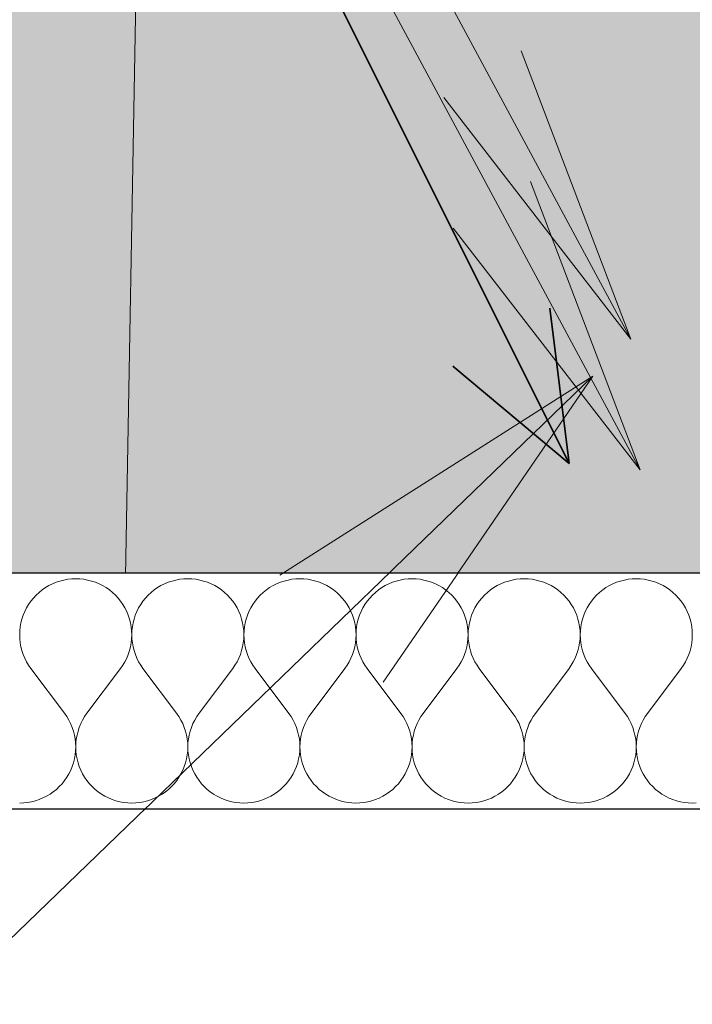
# Model space of a CAD drawing. Header units: millimetres. Extents: x -25972 to 4516, y -2839 to 20217.
# Tile 65 of 114: x -15733 to -15276, y 59 to 728. Entities that reach past the tile are written whole.
import ezdxf

# ---------------------------------------------------------------- set-up
doc = ezdxf.new("R2010")
doc.units = ezdxf.units.MM
doc.header["$MEASUREMENT"] = 0
doc.linetypes.add('Wipeout_Contour', pattern=[1000, 0, -1000])
for name, color, linetype in [('7._POHLED ZÁPADNÍ_1_2D prvky - obecné', 7, 'Continuous'), ('7._POHLED ZÁPADNÍ_1_3D prvky fasada nove', 7, 'Continuous'), ('7._POHLED ZÁPADNÍ_1_Konstrukce - nosné', 7, 'Continuous'), ('7._POHLED ZÁPADNÍ_1_Nové_Konstrukce - nosné', 7, 'Continuous'), ('7._POHLED ZÁPADNÍ_1_Nové_Výplně – Řezové', 7, 'Continuous'), ('7._POHLED ZÁPADNÍ_1_TZB - elektroinstalace', 7, 'Continuous'), ('7._POHLED ZÁPADNÍ_1_TZB - kanalizace', 7, 'Continuous'), ('7._POHLED ZÁPADNÍ_1_TZB - ZTI', 7, 'Continuous'), ('7._POHLED ZÁPADNÍ_1_Výplně – Řezové', 7, 'Continuous')]:
    doc.layers.add(name, color=color, linetype=linetype)

# ---------------------------------------------------------------- blocks, each defined once
blk = doc.blocks.new('*X5', base_point=(-26739.77, -6860.77))
at = {"layer": '7._POHLED ZÁPADNÍ_1_Nové_Výplně – Řezové', "color": 21, "linetype": 'Continuous', "lineweight": 20, "true_color": 0xffaaaa}
for p, q in [((-15697.95, 347.96), (-15700.65, 347.67)), ((-15695.23, 348.06), (-15697.95, 347.96)), ((-15692.51, 347.96), (-15695.23, 348.06)), ((-15689.81, 347.67), (-15692.51, 347.96)), ((-15621.76, 347.96), (-15624.46, 347.67)), ((-15619.04, 348.05), (-15621.76, 347.96)), ((-15616.32, 347.96), (-15619.04, 348.05)), ((-15613.62, 347.67), (-15616.32, 347.96)), ((-15545.57, 347.95), (-15548.27, 347.66)), ((-15542.85, 348.05), (-15545.57, 347.95)), ((-15540.13, 347.95), (-15542.85, 348.05)), ((-15537.42, 347.66), (-15540.13, 347.95)), ((-15469.38, 347.95), (-15472.08, 347.66)), ((-15466.66, 348.05), (-15469.38, 347.95)), ((-15463.94, 347.95), (-15466.66, 348.05)), ((-15461.23, 347.66), (-15463.94, 347.95)), ((-15393.19, 347.95), (-15395.89, 347.66)), ((-15390.47, 348.05), (-15393.19, 347.95)), ((-15387.75, 347.95), (-15390.47, 348.05)), ((-15385.04, 347.66), (-15387.75, 347.95)), ((-15317, 347.95), (-15319.7, 347.66)), ((-15314.28, 348.05), (-15317, 347.95)), ((-15311.56, 347.95), (-15314.28, 348.05)), ((-15308.85, 347.66), (-15311.56, 347.95)), ((-15715.83, 342), (-15718.07, 340.45)), ((-15713.49, 343.39), (-15715.83, 342)), ((-15711.06, 344.61), (-15713.49, 343.39)), ((-15708.55, 345.65), (-15711.06, 344.61)), ((-15705.97, 346.51), (-15708.55, 345.65)), ((-15703.33, 347.18), (-15705.97, 346.51)), ((-15700.65, 347.67), (-15703.33, 347.18)), ((-15687.13, 347.18), (-15689.81, 347.67)), ((-15684.49, 346.51), (-15687.13, 347.18)), ((-15681.91, 345.65), (-15684.49, 346.51)), ((-15679.4, 344.61), (-15681.91, 345.65)), ((-15676.97, 343.39), (-15679.4, 344.61)), ((-15674.63, 342), (-15676.97, 343.39)), ((-15672.39, 340.45), (-15674.63, 342)), ((-15639.64, 342), (-15641.88, 340.45)), ((-15637.3, 343.39), (-15639.64, 342)), ((-15634.87, 344.61), (-15637.3, 343.39)), ((-15632.36, 345.65), (-15634.87, 344.61)), ((-15629.78, 346.51), (-15632.36, 345.65)), ((-15627.14, 347.18), (-15629.78, 346.51)), ((-15624.46, 347.67), (-15627.14, 347.18)), ((-15610.94, 347.18), (-15613.62, 347.67)), ((-15608.3, 346.51), (-15610.94, 347.18)), ((-15605.72, 345.65), (-15608.3, 346.51)), ((-15603.21, 344.61), (-15605.72, 345.65)), ((-15600.78, 343.39), (-15603.21, 344.61)), ((-15598.44, 342), (-15600.78, 343.39)), ((-15596.2, 340.45), (-15598.44, 342)), ((-15563.45, 342), (-15565.69, 340.45)), ((-15561.11, 343.39), (-15563.45, 342)), ((-15558.68, 344.61), (-15561.11, 343.39)), ((-15556.17, 345.65), (-15558.68, 344.61)), ((-15553.59, 346.51), (-15556.17, 345.65)), ((-15550.95, 347.18), (-15553.59, 346.51)), ((-15548.27, 347.66), (-15550.95, 347.18)), ((-15534.75, 347.18), (-15537.42, 347.66)), ((-15532.11, 346.51), (-15534.75, 347.18)), ((-15529.53, 345.65), (-15532.11, 346.51)), ((-15527.02, 344.61), (-15529.53, 345.65)), ((-15524.58, 343.39), (-15527.02, 344.61)), ((-15522.25, 342), (-15524.58, 343.39)), ((-15520.01, 340.45), (-15522.25, 342)), ((-15487.26, 342), (-15489.5, 340.45)), ((-15484.92, 343.39), (-15487.26, 342)), ((-15482.49, 344.61), (-15484.92, 343.39)), ((-15479.98, 345.65), (-15482.49, 344.61)), ((-15477.39, 346.51), (-15479.98, 345.65)), ((-15474.76, 347.18), (-15477.39, 346.51)), ((-15472.08, 347.66), (-15474.76, 347.18)), ((-15458.56, 347.18), (-15461.23, 347.66)), ((-15455.92, 346.51), (-15458.56, 347.18)), ((-15453.34, 345.65), (-15455.92, 346.51)), ((-15450.83, 344.6), (-15453.34, 345.65)), ((-15448.39, 343.39), (-15450.83, 344.6)), ((-15446.05, 342), (-15448.39, 343.39)), ((-15443.82, 340.45), (-15446.05, 342)), ((-15411.07, 342), (-15413.31, 340.44)), ((-15408.73, 343.38), (-15411.07, 342)), ((-15406.3, 344.6), (-15408.73, 343.38)), ((-15403.79, 345.64), (-15406.3, 344.6)), ((-15401.2, 346.5), (-15403.79, 345.64)), ((-15398.57, 347.18), (-15401.2, 346.5)), ((-15395.89, 347.66), (-15398.57, 347.18)), ((-15382.37, 347.18), (-15385.04, 347.66)), ((-15379.73, 346.5), (-15382.37, 347.18)), ((-15377.15, 345.64), (-15379.73, 346.5)), ((-15374.64, 344.6), (-15377.15, 345.64)), ((-15372.2, 343.38), (-15374.64, 344.6)), ((-15369.86, 342), (-15372.2, 343.38)), ((-15367.63, 340.44), (-15369.86, 342)), ((-15334.88, 341.99), (-15337.11, 340.44)), ((-15332.54, 343.38), (-15334.88, 341.99)), ((-15330.11, 344.6), (-15332.54, 343.38)), ((-15327.6, 345.64), (-15330.11, 344.6)), ((-15325.01, 346.5), (-15327.6, 345.64)), ((-15322.38, 347.18), (-15325.01, 346.5)), ((-15319.7, 347.66), (-15322.38, 347.18)), ((-15306.18, 347.17), (-15308.85, 347.66)), ((-15303.54, 346.5), (-15306.18, 347.17)), ((-15300.96, 345.64), (-15303.54, 346.5)), ((-15298.45, 344.6), (-15300.96, 345.64)), ((-15296.01, 343.38), (-15298.45, 344.6)), ((-15293.67, 341.99), (-15296.01, 343.38)), ((-15291.44, 340.44), (-15293.67, 341.99)), ((-15724.03, 334.9), (-15725.74, 332.78)), ((-15722.18, 336.89), (-15724.03, 334.9)), ((-15720.18, 338.74), (-15722.18, 336.89)), ((-15718.07, 340.45), (-15720.18, 338.74)), ((-15670.27, 338.74), (-15672.39, 340.45)), ((-15668.28, 336.89), (-15670.27, 338.74)), ((-15666.43, 334.9), (-15668.28, 336.89)), ((-15664.72, 332.78), (-15666.43, 334.9)), ((-15647.84, 334.9), (-15649.54, 332.78)), ((-15645.99, 336.89), (-15647.84, 334.9)), ((-15643.99, 338.74), (-15645.99, 336.89)), ((-15641.88, 340.45), (-15643.99, 338.74)), ((-15594.08, 338.74), (-15596.2, 340.45)), ((-15592.09, 336.89), (-15594.08, 338.74)), ((-15590.24, 334.89), (-15592.09, 336.89)), ((-15588.53, 332.78), (-15590.24, 334.89)), ((-15571.65, 334.89), (-15573.35, 332.78)), ((-15569.79, 336.89), (-15571.65, 334.89)), ((-15567.8, 338.74), (-15569.79, 336.89)), ((-15565.69, 340.45), (-15567.8, 338.74)), ((-15517.89, 338.74), (-15520.01, 340.45)), ((-15515.9, 336.88), (-15517.89, 338.74)), ((-15514.05, 334.89), (-15515.9, 336.88)), ((-15512.34, 332.77), (-15514.05, 334.89)), ((-15495.46, 334.89), (-15497.16, 332.77)), ((-15493.6, 336.88), (-15495.46, 334.89)), ((-15491.61, 338.74), (-15493.6, 336.88)), ((-15489.5, 340.45), (-15491.61, 338.74)), ((-15441.7, 338.74), (-15443.82, 340.45)), ((-15439.71, 336.88), (-15441.7, 338.74)), ((-15437.86, 334.89), (-15439.71, 336.88)), ((-15436.15, 332.77), (-15437.86, 334.89)), ((-15419.27, 334.89), (-15420.97, 332.77)), ((-15417.41, 336.88), (-15419.27, 334.89)), ((-15415.42, 338.74), (-15417.41, 336.88)), ((-15413.31, 340.44), (-15415.42, 338.74)), ((-15365.51, 338.74), (-15367.63, 340.44)), ((-15363.52, 336.88), (-15365.51, 338.74)), ((-15361.67, 334.89), (-15363.52, 336.88)), ((-15359.96, 332.77), (-15361.67, 334.89)), ((-15343.08, 334.89), (-15344.78, 332.77)), ((-15341.22, 336.88), (-15343.08, 334.89)), ((-15339.23, 338.73), (-15341.22, 336.88)), ((-15337.11, 340.44), (-15339.23, 338.73)), ((-15289.32, 338.73), (-15291.44, 340.44)), ((-15287.33, 336.88), (-15289.32, 338.73)), ((-15285.48, 334.89), (-15287.33, 336.88)), ((-15283.77, 332.77), (-15285.48, 334.89)), ((-15728.67, 328.2), (-15729.89, 325.77)), ((-15727.29, 330.54), (-15728.67, 328.2)), ((-15725.74, 332.78), (-15727.29, 330.54)), ((-15663.17, 330.54), (-15664.72, 332.78)), ((-15661.79, 328.2), (-15663.17, 330.54)), ((-15660.57, 325.77), (-15661.79, 328.2)), ((-15652.48, 328.2), (-15653.7, 325.77)), ((-15651.1, 330.54), (-15652.48, 328.2)), ((-15649.54, 332.78), (-15651.1, 330.54)), ((-15586.98, 330.54), (-15588.53, 332.78)), ((-15585.6, 328.2), (-15586.98, 330.54)), ((-15584.38, 325.77), (-15585.6, 328.2)), ((-15576.29, 328.2), (-15577.51, 325.77)), ((-15574.9, 330.54), (-15576.29, 328.2)), ((-15573.35, 332.78), (-15574.9, 330.54)), ((-15510.79, 330.54), (-15512.34, 332.77)), ((-15509.41, 328.2), (-15510.79, 330.54)), ((-15508.19, 325.77), (-15509.41, 328.2)), ((-15500.1, 328.2), (-15501.32, 325.76)), ((-15498.71, 330.54), (-15500.1, 328.2)), ((-15497.16, 332.77), (-15498.71, 330.54)), ((-15434.6, 330.54), (-15436.15, 332.77)), ((-15433.22, 328.2), (-15434.6, 330.54)), ((-15432, 325.76), (-15433.22, 328.2)), ((-15423.91, 328.2), (-15425.13, 325.76)), ((-15422.52, 330.54), (-15423.91, 328.2)), ((-15420.97, 332.77), (-15422.52, 330.54)), ((-15358.41, 330.53), (-15359.96, 332.77)), ((-15357.02, 328.19), (-15358.41, 330.53)), ((-15355.81, 325.76), (-15357.02, 328.19)), ((-15347.72, 328.19), (-15348.94, 325.76)), ((-15346.33, 330.53), (-15347.72, 328.19)), ((-15344.78, 332.77), (-15346.33, 330.53)), ((-15282.22, 330.53), (-15283.77, 332.77)), ((-15280.83, 328.19), (-15282.22, 330.53)), ((-15279.62, 325.76), (-15280.83, 328.19)), ((-15730.93, 323.26), (-15731.79, 320.67)), ((-15729.89, 325.77), (-15730.93, 323.26)), ((-15659.53, 323.25), (-15660.57, 325.77)), ((-15658.67, 320.67), (-15659.53, 323.25)), ((-15654.74, 323.25), (-15655.6, 320.67)), ((-15653.7, 325.77), (-15654.74, 323.25)), ((-15583.34, 323.25), (-15584.38, 325.77)), ((-15582.48, 320.67), (-15583.34, 323.25)), ((-15578.55, 323.25), (-15579.41, 320.67)), ((-15577.51, 325.77), (-15578.55, 323.25)), ((-15507.15, 323.25), (-15508.19, 325.77)), ((-15506.29, 320.67), (-15507.15, 323.25)), ((-15502.36, 323.25), (-15503.22, 320.67)), ((-15501.32, 325.76), (-15502.36, 323.25)), ((-15430.96, 323.25), (-15432, 325.76)), ((-15430.1, 320.67), (-15430.96, 323.25)), ((-15426.17, 323.25), (-15427.03, 320.67)), ((-15425.13, 325.76), (-15426.17, 323.25)), ((-15354.77, 323.25), (-15355.81, 325.76)), ((-15353.91, 320.67), (-15354.77, 323.25)), ((-15349.98, 323.25), (-15350.84, 320.67)), ((-15348.94, 325.76), (-15349.98, 323.25)), ((-15278.58, 323.25), (-15279.62, 325.76)), ((-15277.72, 320.66), (-15278.58, 323.25)), ((-15732.94, 315.36), (-15733.23, 312.66)), ((-15732.46, 318.04), (-15732.94, 315.36)), ((-15731.79, 320.67), (-15732.46, 318.04)), ((-15658, 318.04), (-15658.67, 320.67)), ((-15657.52, 315.36), (-15658, 318.04)), ((-15657.23, 312.65), (-15657.52, 315.36)), ((-15656.75, 315.36), (-15657.04, 312.65)), ((-15656.27, 318.04), (-15656.75, 315.36)), ((-15655.6, 320.67), (-15656.27, 318.04)), ((-15581.81, 318.03), (-15582.48, 320.67)), ((-15581.33, 315.36), (-15581.81, 318.03)), ((-15581.04, 312.65), (-15581.33, 315.36)), ((-15580.56, 315.36), (-15580.85, 312.65)), ((-15580.08, 318.03), (-15580.56, 315.36)), ((-15579.41, 320.67), (-15580.08, 318.03)), ((-15505.62, 318.03), (-15506.29, 320.67)), ((-15505.14, 315.36), (-15505.62, 318.03)), ((-15504.85, 312.65), (-15505.14, 315.36)), ((-15504.37, 315.36), (-15504.66, 312.65)), ((-15503.89, 318.03), (-15504.37, 315.36)), ((-15503.22, 320.67), (-15503.89, 318.03)), ((-15429.43, 318.03), (-15430.1, 320.67)), ((-15428.95, 315.35), (-15429.43, 318.03)), ((-15428.66, 312.65), (-15428.95, 315.35)), ((-15428.18, 315.35), (-15428.47, 312.65)), ((-15427.7, 318.03), (-15428.18, 315.35)), ((-15427.03, 320.67), (-15427.7, 318.03)), ((-15353.24, 318.03), (-15353.91, 320.67)), ((-15352.76, 315.35), (-15353.24, 318.03)), ((-15352.47, 312.65), (-15352.76, 315.35)), ((-15351.99, 315.35), (-15352.28, 312.65)), ((-15351.51, 318.03), (-15351.99, 315.35)), ((-15350.84, 320.67), (-15351.51, 318.03)), ((-15277.05, 318.03), (-15277.72, 320.66)), ((-15276.57, 315.35), (-15277.05, 318.03)), ((-15276.28, 312.64), (-15276.57, 315.35)), ((-15733.23, 312.66), (-15733.33, 309.94)), ((-15733.33, 309.94), (-15733.23, 307.22)), ((-15657.14, 309.94), (-15657.23, 312.65)), ((-15657.23, 307.22), (-15657.14, 309.94)), ((-15657.04, 312.65), (-15657.14, 309.94)), ((-15657.14, 309.94), (-15657.04, 307.22)), ((-15580.94, 309.93), (-15581.04, 312.65)), ((-15581.04, 307.21), (-15580.94, 309.93)), ((-15580.85, 312.65), (-15580.94, 309.93)), ((-15580.94, 309.93), (-15580.85, 307.21)), ((-15504.75, 309.93), (-15504.85, 312.65)), ((-15504.85, 307.21), (-15504.75, 309.93)), ((-15504.66, 312.65), (-15504.75, 309.93)), ((-15504.75, 309.93), (-15504.66, 307.21)), ((-15428.56, 309.93), (-15428.66, 312.65)), ((-15428.66, 307.21), (-15428.56, 309.93)), ((-15428.47, 312.65), (-15428.56, 309.93)), ((-15428.56, 309.93), (-15428.46, 307.21)), ((-15352.37, 309.93), (-15352.47, 312.65)), ((-15352.47, 307.21), (-15352.37, 309.93)), ((-15352.28, 312.65), (-15352.37, 309.93)), ((-15352.37, 309.93), (-15352.27, 307.21)), ((-15276.18, 309.93), (-15276.28, 312.64)), ((-15276.28, 307.21), (-15276.18, 309.93)), ((-15733.23, 307.22), (-15732.93, 304.51)), ((-15732.93, 304.51), (-15732.45, 301.84)), ((-15732.45, 301.84), (-15731.77, 299.2)), ((-15658.69, 299.2), (-15658.01, 301.83)), ((-15658.01, 301.83), (-15657.53, 304.51)), ((-15657.53, 304.51), (-15657.23, 307.22)), ((-15657.04, 307.22), (-15656.74, 304.51)), ((-15656.74, 304.51), (-15656.26, 301.83)), ((-15656.26, 301.83), (-15655.58, 299.2)), ((-15582.5, 299.2), (-15581.82, 301.83)), ((-15581.82, 301.83), (-15581.34, 304.51)), ((-15581.34, 304.51), (-15581.04, 307.21)), ((-15580.85, 307.21), (-15580.55, 304.51)), ((-15580.55, 304.51), (-15580.07, 301.83)), ((-15580.07, 301.83), (-15579.39, 299.2)), ((-15506.31, 299.2), (-15505.63, 301.83)), ((-15505.63, 301.83), (-15505.15, 304.51)), ((-15505.15, 304.51), (-15504.85, 307.21)), ((-15504.66, 307.21), (-15504.36, 304.51)), ((-15504.36, 304.51), (-15503.88, 301.83)), ((-15503.88, 301.83), (-15503.2, 299.2)), ((-15430.12, 299.19), (-15429.44, 301.83)), ((-15429.44, 301.83), (-15428.96, 304.51)), ((-15428.96, 304.51), (-15428.66, 307.21)), ((-15428.46, 307.21), (-15428.17, 304.51)), ((-15428.17, 304.51), (-15427.69, 301.83)), ((-15427.69, 301.83), (-15427.01, 299.19)), ((-15353.92, 299.19), (-15353.25, 301.83)), ((-15353.25, 301.83), (-15352.76, 304.5)), ((-15352.76, 304.5), (-15352.47, 307.21)), ((-15352.27, 307.21), (-15351.98, 304.5)), ((-15351.98, 304.5), (-15351.5, 301.83)), ((-15351.5, 301.83), (-15350.82, 299.19)), ((-15277.73, 299.19), (-15277.06, 301.83)), ((-15277.06, 301.83), (-15276.57, 304.5)), ((-15276.57, 304.5), (-15276.28, 307.21)), ((-15731.77, 299.2), (-15730.91, 296.62)), ((-15730.91, 296.62), (-15729.87, 294.11)), ((-15660.59, 294.11), (-15659.55, 296.62)), ((-15659.55, 296.62), (-15658.69, 299.2)), ((-15655.58, 299.2), (-15654.72, 296.62)), ((-15654.72, 296.62), (-15653.68, 294.11)), ((-15584.4, 294.1), (-15583.36, 296.62)), ((-15583.36, 296.62), (-15582.5, 299.2)), ((-15579.39, 299.2), (-15578.53, 296.62)), ((-15578.53, 296.62), (-15577.49, 294.1)), ((-15508.21, 294.1), (-15507.17, 296.61)), ((-15507.17, 296.61), (-15506.31, 299.2)), ((-15503.2, 299.2), (-15502.34, 296.61)), ((-15502.34, 296.61), (-15501.3, 294.1)), ((-15432.02, 294.1), (-15430.98, 296.61)), ((-15430.98, 296.61), (-15430.12, 299.19)), ((-15427.01, 299.19), (-15426.15, 296.61)), ((-15426.15, 296.61), (-15425.11, 294.1)), ((-15355.83, 294.1), (-15354.79, 296.61)), ((-15354.79, 296.61), (-15353.92, 299.19)), ((-15350.82, 299.19), (-15349.96, 296.61)), ((-15349.96, 296.61), (-15348.92, 294.1)), ((-15279.64, 294.1), (-15278.6, 296.61)), ((-15278.6, 296.61), (-15277.73, 299.19)), ((-15729.87, 294.11), (-15728.65, 291.68)), ((-15728.65, 291.68), (-15727.26, 289.34)), ((-15727.26, 289.34), (-15725.71, 287.1)), ((-15664.75, 287.1), (-15663.2, 289.34)), ((-15663.2, 289.34), (-15661.81, 291.67)), ((-15661.81, 291.67), (-15660.59, 294.11)), ((-15653.68, 294.11), (-15652.46, 291.67)), ((-15652.46, 291.67), (-15651.07, 289.34)), ((-15651.07, 289.34), (-15649.52, 287.1)), ((-15588.56, 287.1), (-15587.01, 289.33)), ((-15587.01, 289.33), (-15585.62, 291.67)), ((-15585.62, 291.67), (-15584.4, 294.1)), ((-15577.49, 294.1), (-15576.27, 291.67)), ((-15576.27, 291.67), (-15574.88, 289.33)), ((-15574.88, 289.33), (-15573.33, 287.1)), ((-15512.37, 287.1), (-15510.82, 289.33)), ((-15510.82, 289.33), (-15509.43, 291.67)), ((-15509.43, 291.67), (-15508.21, 294.1)), ((-15501.3, 294.1), (-15500.08, 291.67)), ((-15500.08, 291.67), (-15498.69, 289.33)), ((-15498.69, 289.33), (-15497.14, 287.1)), ((-15436.18, 287.1), (-15434.63, 289.33)), ((-15434.63, 289.33), (-15433.24, 291.67)), ((-15433.24, 291.67), (-15432.02, 294.1)), ((-15425.11, 294.1), (-15423.89, 291.67)), ((-15423.89, 291.67), (-15422.5, 289.33)), ((-15422.5, 289.33), (-15420.95, 287.1)), ((-15359.99, 287.09), (-15358.44, 289.33)), ((-15358.44, 289.33), (-15357.05, 291.67)), ((-15357.05, 291.67), (-15355.83, 294.1)), ((-15348.92, 294.1), (-15347.7, 291.67)), ((-15347.7, 291.67), (-15346.31, 289.33)), ((-15346.31, 289.33), (-15344.75, 287.09)), ((-15283.8, 287.09), (-15282.25, 289.33)), ((-15282.25, 289.33), (-15280.86, 291.66)), ((-15280.86, 291.66), (-15279.64, 294.1)), ((-15702.85, 256.63), (-15725.71, 287.1)), ((-15687.61, 256.63), (-15664.75, 287.1)), ((-15626.66, 256.63), (-15649.52, 287.1)), ((-15611.42, 256.63), (-15588.56, 287.1)), ((-15550.47, 256.62), (-15573.33, 287.1)), ((-15535.23, 256.62), (-15512.37, 287.1)), ((-15474.28, 256.62), (-15497.14, 287.1)), ((-15459.04, 256.62), (-15436.18, 287.1)), ((-15398.09, 256.62), (-15420.95, 287.1)), ((-15382.85, 256.62), (-15359.99, 287.09)), ((-15321.9, 256.62), (-15344.75, 287.09)), ((-15306.66, 256.62), (-15283.8, 287.09)), ((-15701.3, 254.39), (-15702.85, 256.63)), ((-15699.91, 252.06), (-15701.3, 254.39)), ((-15689.17, 254.39), (-15690.56, 252.06)), ((-15687.61, 256.63), (-15689.17, 254.39)), ((-15625.11, 254.39), (-15626.66, 256.63)), ((-15623.72, 252.05), (-15625.11, 254.39)), ((-15612.98, 254.39), (-15614.37, 252.05)), ((-15611.42, 256.63), (-15612.98, 254.39)), ((-15548.92, 254.39), (-15550.47, 256.62)), ((-15547.53, 252.05), (-15548.92, 254.39)), ((-15536.79, 254.39), (-15538.18, 252.05)), ((-15535.23, 256.62), (-15536.79, 254.39)), ((-15472.73, 254.39), (-15474.28, 256.62)), ((-15471.34, 252.05), (-15472.73, 254.39)), ((-15460.59, 254.39), (-15461.99, 252.05)), ((-15459.04, 256.62), (-15460.59, 254.39)), ((-15396.54, 254.39), (-15398.09, 256.62)), ((-15395.15, 252.05), (-15396.54, 254.39)), ((-15384.4, 254.39), (-15385.79, 252.05)), ((-15382.85, 256.62), (-15384.4, 254.39)), ((-15320.34, 254.38), (-15321.9, 256.62)), ((-15318.95, 252.05), (-15320.34, 254.38)), ((-15308.21, 254.38), (-15309.6, 252.05)), ((-15306.66, 256.62), (-15308.21, 254.38)), ((-15698.69, 249.62), (-15699.91, 252.06)), ((-15697.64, 247.11), (-15698.69, 249.62)), ((-15691.78, 249.62), (-15692.82, 247.11)), ((-15690.56, 252.06), (-15691.78, 249.62)), ((-15622.5, 249.62), (-15623.72, 252.05)), ((-15621.45, 247.11), (-15622.5, 249.62)), ((-15615.59, 249.62), (-15616.63, 247.11)), ((-15614.37, 252.05), (-15615.59, 249.62)), ((-15546.31, 249.62), (-15547.53, 252.05)), ((-15545.26, 247.11), (-15546.31, 249.62)), ((-15539.4, 249.62), (-15540.44, 247.11)), ((-15538.18, 252.05), (-15539.4, 249.62)), ((-15470.12, 249.62), (-15471.34, 252.05)), ((-15469.07, 247.11), (-15470.12, 249.62)), ((-15463.2, 249.62), (-15464.25, 247.11)), ((-15461.99, 252.05), (-15463.2, 249.62)), ((-15393.93, 249.62), (-15395.15, 252.05)), ((-15392.88, 247.1), (-15393.93, 249.62)), ((-15387.01, 249.62), (-15388.06, 247.1)), ((-15385.79, 252.05), (-15387.01, 249.62)), ((-15317.73, 249.61), (-15318.95, 252.05)), ((-15316.69, 247.1), (-15317.73, 249.61)), ((-15310.82, 249.61), (-15311.87, 247.1)), ((-15309.6, 252.05), (-15310.82, 249.61)), ((-15696.78, 244.53), (-15697.64, 247.11)), ((-15696.11, 241.89), (-15696.78, 244.53)), ((-15695.62, 239.22), (-15696.11, 241.89)), ((-15694.36, 241.89), (-15694.84, 239.22)), ((-15693.68, 244.53), (-15694.36, 241.89)), ((-15692.82, 247.11), (-15693.68, 244.53)), ((-15620.59, 244.53), (-15621.45, 247.11)), ((-15619.92, 241.89), (-15620.59, 244.53)), ((-15619.43, 239.22), (-15619.92, 241.89)), ((-15618.17, 241.89), (-15618.65, 239.22)), ((-15617.49, 244.53), (-15618.17, 241.89)), ((-15616.63, 247.11), (-15617.49, 244.53)), ((-15544.4, 244.53), (-15545.26, 247.11)), ((-15543.73, 241.89), (-15544.4, 244.53)), ((-15543.24, 239.21), (-15543.73, 241.89)), ((-15541.97, 241.89), (-15542.46, 239.21)), ((-15541.3, 244.53), (-15541.97, 241.89)), ((-15540.44, 247.11), (-15541.3, 244.53)), ((-15468.21, 244.52), (-15469.07, 247.11)), ((-15467.54, 241.89), (-15468.21, 244.52)), ((-15467.05, 239.21), (-15467.54, 241.89)), ((-15465.78, 241.89), (-15466.27, 239.21)), ((-15465.11, 244.52), (-15465.78, 241.89)), ((-15464.25, 247.11), (-15465.11, 244.52)), ((-15392.02, 244.52), (-15392.88, 247.1)), ((-15391.35, 241.89), (-15392.02, 244.52)), ((-15390.86, 239.21), (-15391.35, 241.89)), ((-15389.59, 241.89), (-15390.08, 239.21)), ((-15388.92, 244.52), (-15389.59, 241.89)), ((-15388.06, 247.1), (-15388.92, 244.52)), ((-15315.83, 244.52), (-15316.69, 247.1)), ((-15315.16, 241.89), (-15315.83, 244.52)), ((-15314.67, 239.21), (-15315.16, 241.89)), ((-15313.4, 241.89), (-15313.89, 239.21)), ((-15312.73, 244.52), (-15313.4, 241.89)), ((-15311.87, 247.1), (-15312.73, 244.52)), ((-15695.33, 236.51), (-15695.62, 239.22)), ((-15695.23, 233.79), (-15695.33, 236.51)), ((-15695.13, 236.51), (-15695.23, 233.79)), ((-15694.84, 239.22), (-15695.13, 236.51)), ((-15619.14, 236.51), (-15619.43, 239.22)), ((-15619.04, 233.79), (-15619.14, 236.51)), ((-15618.94, 236.51), (-15619.04, 233.79)), ((-15618.65, 239.22), (-15618.94, 236.51)), ((-15542.95, 236.51), (-15543.24, 239.21)), ((-15542.85, 233.79), (-15542.95, 236.51)), ((-15542.75, 236.51), (-15542.85, 233.79)), ((-15542.46, 239.21), (-15542.75, 236.51)), ((-15466.76, 236.51), (-15467.05, 239.21)), ((-15466.66, 233.79), (-15466.76, 236.51)), ((-15466.56, 236.51), (-15466.66, 233.79)), ((-15466.27, 239.21), (-15466.56, 236.51)), ((-15390.57, 236.51), (-15390.86, 239.21)), ((-15390.47, 233.79), (-15390.57, 236.51)), ((-15390.37, 236.51), (-15390.47, 233.79)), ((-15390.08, 239.21), (-15390.37, 236.51)), ((-15314.38, 236.5), (-15314.67, 239.21)), ((-15314.28, 233.78), (-15314.38, 236.5)), ((-15314.18, 236.5), (-15314.28, 233.78)), ((-15313.89, 239.21), (-15314.18, 236.5)), ((-15696.1, 225.69), (-15695.62, 228.37)), ((-15695.62, 228.37), (-15695.33, 231.08)), ((-15695.33, 231.08), (-15695.23, 233.79)), ((-15695.23, 233.79), (-15695.14, 231.08)), ((-15695.14, 231.08), (-15694.85, 228.37)), ((-15694.85, 228.37), (-15694.37, 225.69)), ((-15619.91, 225.69), (-15619.43, 228.37)), ((-15619.43, 228.37), (-15619.14, 231.07)), ((-15619.14, 231.07), (-15619.04, 233.79)), ((-15619.04, 233.79), (-15618.95, 231.07)), ((-15618.95, 231.07), (-15618.66, 228.37)), ((-15618.66, 228.37), (-15618.18, 225.69)), ((-15543.72, 225.69), (-15543.24, 228.37)), ((-15543.24, 228.37), (-15542.95, 231.07)), ((-15542.95, 231.07), (-15542.85, 233.79)), ((-15542.85, 233.79), (-15542.76, 231.07)), ((-15542.76, 231.07), (-15542.47, 228.37)), ((-15542.47, 228.37), (-15541.99, 225.69)), ((-15467.53, 225.69), (-15467.05, 228.36)), ((-15467.05, 228.36), (-15466.76, 231.07)), ((-15466.76, 231.07), (-15466.66, 233.79)), ((-15466.66, 233.79), (-15466.57, 231.07)), ((-15466.57, 231.07), (-15466.28, 228.36)), ((-15466.28, 228.36), (-15465.79, 225.69)), ((-15391.34, 225.69), (-15390.86, 228.36)), ((-15390.86, 228.36), (-15390.57, 231.07)), ((-15390.57, 231.07), (-15390.47, 233.79)), ((-15390.47, 233.79), (-15390.37, 231.07)), ((-15390.37, 231.07), (-15390.09, 228.36)), ((-15390.09, 228.36), (-15389.6, 225.69)), ((-15315.15, 225.68), (-15314.66, 228.36)), ((-15314.66, 228.36), (-15314.38, 231.07)), ((-15314.38, 231.07), (-15314.28, 233.78)), ((-15314.28, 233.78), (-15314.18, 231.07)), ((-15314.18, 231.07), (-15313.9, 228.36)), ((-15313.9, 228.36), (-15313.41, 225.68)), ((-15697.63, 220.47), (-15696.77, 223.06)), ((-15696.77, 223.06), (-15696.1, 225.69)), ((-15694.37, 225.69), (-15693.69, 223.06)), ((-15693.69, 223.06), (-15692.84, 220.47)), ((-15621.44, 220.47), (-15620.58, 223.05)), ((-15620.58, 223.05), (-15619.91, 225.69)), ((-15618.18, 225.69), (-15617.5, 223.05)), ((-15617.5, 223.05), (-15616.65, 220.47)), ((-15545.25, 220.47), (-15544.39, 223.05)), ((-15544.39, 223.05), (-15543.72, 225.69)), ((-15541.99, 225.69), (-15541.31, 223.05)), ((-15541.31, 223.05), (-15540.46, 220.47)), ((-15469.06, 220.47), (-15468.2, 223.05)), ((-15468.2, 223.05), (-15467.53, 225.69)), ((-15465.79, 225.69), (-15465.12, 223.05)), ((-15465.12, 223.05), (-15464.27, 220.47)), ((-15392.87, 220.47), (-15392.01, 223.05)), ((-15392.01, 223.05), (-15391.34, 225.69)), ((-15389.6, 225.69), (-15388.93, 223.05)), ((-15388.93, 223.05), (-15388.08, 220.47)), ((-15316.68, 220.47), (-15315.82, 223.05)), ((-15315.82, 223.05), (-15315.15, 225.68)), ((-15313.41, 225.68), (-15312.74, 223.05)), ((-15312.74, 223.05), (-15311.88, 220.47)), ((-15701.27, 213.19), (-15699.88, 215.53)), ((-15699.88, 215.53), (-15698.67, 217.96)), ((-15698.67, 217.96), (-15697.63, 220.47)), ((-15692.84, 220.47), (-15691.8, 217.96)), ((-15691.8, 217.96), (-15690.58, 215.53)), ((-15690.58, 215.53), (-15689.19, 213.19)), ((-15625.08, 213.19), (-15623.69, 215.53)), ((-15623.69, 215.53), (-15622.48, 217.96)), ((-15622.48, 217.96), (-15621.44, 220.47)), ((-15616.65, 220.47), (-15615.61, 217.96)), ((-15615.61, 217.96), (-15614.39, 215.53)), ((-15614.39, 215.53), (-15613, 213.19)), ((-15548.89, 213.18), (-15547.5, 215.52)), ((-15547.5, 215.52), (-15546.29, 217.96)), ((-15546.29, 217.96), (-15545.25, 220.47)), ((-15540.46, 220.47), (-15539.42, 217.96)), ((-15539.42, 217.96), (-15538.2, 215.52)), ((-15538.2, 215.52), (-15536.81, 213.18)), ((-15472.7, 213.18), (-15471.31, 215.52)), ((-15471.31, 215.52), (-15470.1, 217.96)), ((-15470.1, 217.96), (-15469.06, 220.47)), ((-15464.27, 220.47), (-15463.23, 217.96)), ((-15463.23, 217.96), (-15462.01, 215.52)), ((-15462.01, 215.52), (-15460.62, 213.18)), ((-15396.51, 213.18), (-15395.12, 215.52)), ((-15395.12, 215.52), (-15393.91, 217.95)), ((-15393.91, 217.95), (-15392.87, 220.47)), ((-15388.08, 220.47), (-15387.04, 217.95)), ((-15387.04, 217.95), (-15385.82, 215.52)), ((-15385.82, 215.52), (-15384.43, 213.18)), ((-15320.32, 213.18), (-15318.93, 215.52)), ((-15318.93, 215.52), (-15317.72, 217.95)), ((-15317.72, 217.95), (-15316.68, 220.47)), ((-15311.88, 220.47), (-15310.84, 217.95)), ((-15310.84, 217.95), (-15309.63, 215.52)), ((-15309.63, 215.52), (-15308.24, 213.18)), ((-15706.38, 206.84), (-15704.53, 208.83)), ((-15704.53, 208.83), (-15702.82, 210.95)), ((-15702.82, 210.95), (-15701.27, 213.19)), ((-15689.19, 213.19), (-15687.64, 210.95)), ((-15687.64, 210.95), (-15685.94, 208.83)), ((-15685.94, 208.83), (-15684.08, 206.84)), ((-15630.19, 206.84), (-15628.34, 208.83)), ((-15628.34, 208.83), (-15626.63, 210.95)), ((-15626.63, 210.95), (-15625.08, 213.19)), ((-15613, 213.19), (-15611.45, 210.95)), ((-15611.45, 210.95), (-15609.75, 208.83)), ((-15609.75, 208.83), (-15607.89, 206.84)), ((-15554, 206.84), (-15552.15, 208.83)), ((-15552.15, 208.83), (-15550.44, 210.95)), ((-15550.44, 210.95), (-15548.89, 213.18)), ((-15536.81, 213.18), (-15535.26, 210.95)), ((-15535.26, 210.95), (-15533.56, 208.83)), ((-15533.56, 208.83), (-15531.7, 206.84)), ((-15477.81, 206.84), (-15475.96, 208.83)), ((-15475.96, 208.83), (-15474.25, 210.95)), ((-15474.25, 210.95), (-15472.7, 213.18)), ((-15460.62, 213.18), (-15459.07, 210.95)), ((-15459.07, 210.95), (-15457.37, 208.83)), ((-15457.37, 208.83), (-15455.51, 206.84)), ((-15401.62, 206.83), (-15399.77, 208.83)), ((-15399.77, 208.83), (-15398.06, 210.94)), ((-15398.06, 210.94), (-15396.51, 213.18)), ((-15384.43, 213.18), (-15382.88, 210.94)), ((-15382.88, 210.94), (-15381.17, 208.83)), ((-15381.17, 208.83), (-15379.32, 206.83)), ((-15325.43, 206.83), (-15323.58, 208.82)), ((-15323.58, 208.82), (-15321.87, 210.94)), ((-15321.87, 210.94), (-15320.32, 213.18)), ((-15308.24, 213.18), (-15306.69, 210.94)), ((-15306.69, 210.94), (-15304.98, 208.82)), ((-15304.98, 208.82), (-15303.13, 206.83)), ((-15715.06, 200.34), (-15712.72, 201.73)), ((-15712.72, 201.73), (-15710.49, 203.28)), ((-15710.49, 203.28), (-15708.37, 204.99)), ((-15708.37, 204.99), (-15706.38, 206.84)), ((-15684.08, 206.84), (-15682.09, 204.99)), ((-15682.09, 204.99), (-15679.98, 203.28)), ((-15679.98, 203.28), (-15677.74, 201.73)), ((-15677.74, 201.73), (-15675.4, 200.34)), ((-15638.87, 200.34), (-15636.53, 201.73)), ((-15636.53, 201.73), (-15634.3, 203.28)), ((-15634.3, 203.28), (-15632.18, 204.99)), ((-15632.18, 204.99), (-15630.19, 206.84)), ((-15607.89, 206.84), (-15605.9, 204.98)), ((-15605.9, 204.98), (-15603.78, 203.28)), ((-15603.78, 203.28), (-15601.55, 201.72)), ((-15601.55, 201.72), (-15599.21, 200.34)), ((-15562.68, 200.34), (-15560.34, 201.72)), ((-15560.34, 201.72), (-15558.11, 203.28)), ((-15558.11, 203.28), (-15555.99, 204.98)), ((-15555.99, 204.98), (-15554, 206.84)), ((-15531.7, 206.84), (-15529.71, 204.98)), ((-15529.71, 204.98), (-15527.59, 203.28)), ((-15527.59, 203.28), (-15525.36, 201.72)), ((-15525.36, 201.72), (-15523.02, 200.33)), ((-15486.49, 200.33), (-15484.15, 201.72)), ((-15484.15, 201.72), (-15481.92, 203.27)), ((-15481.92, 203.27), (-15479.8, 204.98)), ((-15479.8, 204.98), (-15477.81, 206.84)), ((-15455.51, 206.84), (-15453.52, 204.98)), ((-15453.52, 204.98), (-15451.4, 203.27)), ((-15451.4, 203.27), (-15449.17, 201.72)), ((-15449.17, 201.72), (-15446.83, 200.33)), ((-15410.3, 200.33), (-15407.96, 201.72)), ((-15407.96, 201.72), (-15405.73, 203.27)), ((-15405.73, 203.27), (-15403.61, 204.98)), ((-15403.61, 204.98), (-15401.62, 206.83)), ((-15379.32, 206.83), (-15377.33, 204.98)), ((-15377.33, 204.98), (-15375.21, 203.27)), ((-15375.21, 203.27), (-15372.98, 201.72)), ((-15372.98, 201.72), (-15370.64, 200.33)), ((-15334.11, 200.33), (-15331.77, 201.72)), ((-15331.77, 201.72), (-15329.54, 203.27)), ((-15329.54, 203.27), (-15327.42, 204.98)), ((-15327.42, 204.98), (-15325.43, 206.83)), ((-15303.13, 206.83), (-15301.14, 204.98)), ((-15301.14, 204.98), (-15299.02, 203.27)), ((-15299.02, 203.27), (-15296.79, 201.72)), ((-15296.79, 201.72), (-15294.45, 200.33)), ((-15733.33, 195.68), (-15730.61, 195.77)), ((-15730.61, 195.77), (-15727.9, 196.06)), ((-15727.9, 196.06), (-15725.23, 196.55)), ((-15725.23, 196.55), (-15722.59, 197.22)), ((-15722.59, 197.22), (-15720.01, 198.08)), ((-15720.01, 198.08), (-15717.5, 199.12)), ((-15717.5, 199.12), (-15715.06, 200.34)), ((-15675.4, 200.34), (-15672.97, 199.12)), ((-15672.97, 199.12), (-15670.46, 198.08)), ((-15670.46, 198.08), (-15667.87, 197.22)), ((-15667.87, 197.22), (-15665.24, 196.55)), ((-15665.24, 196.55), (-15662.56, 196.06)), ((-15662.56, 196.06), (-15659.86, 195.77)), ((-15659.86, 195.77), (-15657.14, 195.67)), ((-15657.14, 195.67), (-15654.42, 195.77)), ((-15654.42, 195.77), (-15651.71, 196.06)), ((-15651.71, 196.06), (-15649.04, 196.54)), ((-15649.04, 196.54), (-15646.4, 197.22)), ((-15646.4, 197.22), (-15643.82, 198.08)), ((-15643.82, 198.08), (-15641.31, 199.12)), ((-15641.31, 199.12), (-15638.87, 200.34)), ((-15599.21, 200.34), (-15596.78, 199.12)), ((-15596.78, 199.12), (-15594.27, 198.08)), ((-15594.27, 198.08), (-15591.68, 197.22)), ((-15591.68, 197.22), (-15589.05, 196.54)), ((-15589.05, 196.54), (-15586.37, 196.06)), ((-15586.37, 196.06), (-15583.67, 195.77)), ((-15583.67, 195.77), (-15580.95, 195.67)), ((-15580.95, 195.67), (-15578.23, 195.77)), ((-15578.23, 195.77), (-15575.52, 196.06)), ((-15575.52, 196.06), (-15572.85, 196.54)), ((-15572.85, 196.54), (-15570.21, 197.22)), ((-15570.21, 197.22), (-15567.63, 198.08)), ((-15567.63, 198.08), (-15565.12, 199.12)), ((-15565.12, 199.12), (-15562.68, 200.34)), ((-15523.02, 200.33), (-15520.59, 199.12)), ((-15520.59, 199.12), (-15518.08, 198.07)), ((-15518.08, 198.07), (-15515.49, 197.21)), ((-15515.49, 197.21), (-15512.86, 196.54)), ((-15512.86, 196.54), (-15510.18, 196.06)), ((-15510.18, 196.06), (-15507.48, 195.77)), ((-15507.48, 195.77), (-15504.76, 195.67)), ((-15504.76, 195.67), (-15502.04, 195.77)), ((-15502.04, 195.77), (-15499.33, 196.06)), ((-15499.33, 196.06), (-15496.66, 196.54)), ((-15496.66, 196.54), (-15494.02, 197.21)), ((-15494.02, 197.21), (-15491.44, 198.07)), ((-15491.44, 198.07), (-15488.93, 199.11)), ((-15488.93, 199.11), (-15486.49, 200.33)), ((-15446.83, 200.33), (-15444.4, 199.11)), ((-15444.4, 199.11), (-15441.88, 198.07)), ((-15441.88, 198.07), (-15439.3, 197.21)), ((-15439.3, 197.21), (-15436.67, 196.54)), ((-15436.67, 196.54), (-15433.99, 196.06)), ((-15433.99, 196.06), (-15431.29, 195.77)), ((-15431.29, 195.77), (-15428.57, 195.67)), ((-15428.57, 195.67), (-15425.85, 195.77)), ((-15425.85, 195.77), (-15423.14, 196.06)), ((-15423.14, 196.06), (-15420.47, 196.54)), ((-15420.47, 196.54), (-15417.83, 197.21)), ((-15417.83, 197.21), (-15415.25, 198.07)), ((-15415.25, 198.07), (-15412.74, 199.11)), ((-15412.74, 199.11), (-15410.3, 200.33)), ((-15370.64, 200.33), (-15368.21, 199.11)), ((-15368.21, 199.11), (-15365.69, 198.07)), ((-15365.69, 198.07), (-15363.11, 197.21)), ((-15363.11, 197.21), (-15360.48, 196.54)), ((-15360.48, 196.54), (-15357.8, 196.05)), ((-15357.8, 196.05), (-15355.09, 195.76)), ((-15355.09, 195.76), (-15352.38, 195.67)), ((-15352.38, 195.67), (-15349.66, 195.76)), ((-15349.66, 195.76), (-15346.95, 196.05)), ((-15346.95, 196.05), (-15344.28, 196.54)), ((-15344.28, 196.54), (-15341.64, 197.21)), ((-15341.64, 197.21), (-15339.06, 198.07)), ((-15339.06, 198.07), (-15336.54, 199.11)), ((-15336.54, 199.11), (-15334.11, 200.33)), ((-15294.45, 200.33), (-15292.02, 199.11)), ((-15292.02, 199.11), (-15289.5, 198.07)), ((-15289.5, 198.07), (-15286.92, 197.21)), ((-15286.92, 197.21), (-15284.29, 196.54)), ((-15284.29, 196.54), (-15281.61, 196.05)), ((-15281.61, 196.05), (-15278.9, 195.76)), ((-15278.9, 195.76), (-15276.19, 195.66)), ((-15276.19, 195.66), (-15273.47, 195.76))]:
    blk.add_line(p, q, dxfattribs=at)

msp = doc.modelspace()

# ---------------------------------------------------------------- hatches: boundary and pattern name
at = {"layer": '7._POHLED ZÁPADNÍ_1_Výplně – Řezové', "linetype": 'Continuous', "lineweight": 13}
msp.add_hatch(color=254, dxfattribs=at).paths.add_polyline_path([(-16007.46, 850.11), (-16007.47, 350.11), (-14691.21, 350.08), (-14691.2, 850.08)])

# ---------------------------------------------------------------- linework, layer by layer
at = {"layer": '7._POHLED ZÁPADNÍ_1_2D prvky - obecné', "color": 8, "linetype": 'Continuous', "lineweight": 13}
msp.add_line((-15649.75, 1010.36), (-15661.38, 349.76), dxfattribs=at)
at = {"layer": '7._POHLED ZÁPADNÍ_1_Konstrukce - nosné', "color": 7, "linetype": 'Continuous', "lineweight": 50, "flags": 128}
msp.add_lwpolyline([(-16007.47, 350.11), (-14691.21, 350.08)], dxfattribs=at)
at = {"layer": '7._POHLED ZÁPADNÍ_1_TZB - elektroinstalace', "color": 92, "linetype": 'Continuous', "lineweight": 35, "true_color": 0x00d700, "flags": 128}
for points in [[(-15359.86, 426.38), (-15570.97, 848.6)], [(-15359.86, 426.38), (-15373.06, 531.94)], [(-15359.86, 426.38), (-15439.03, 492.35)]]:
    msp.add_lwpolyline(points, dxfattribs=at)
at = {"layer": '7._POHLED ZÁPADNÍ_1_TZB - ZTI', "color": 211, "linetype": 'Continuous', "lineweight": 20, "true_color": 0xff66ff}
for p, q in [((-15596.66, 1028.75), (-15318.08, 510.76)), ((-15590.19, 939.98), (-15311.62, 421.99)), ((-15318.08, 510.76), (-15392.52, 706.61)), ((-15318.08, 510.76), (-15445.11, 674.92)), ((-15311.62, 421.99), (-15386.06, 617.84)), ((-15311.62, 421.99), (-15438.65, 586.15))]:
    msp.add_line(p, q, dxfattribs=at)

# ---------------------------------------------------------------- next in the draw order: wipeouts: each hides what was drawn before it
at = {"color": 254, "linetype": 'Wipeout_Contour', "lineweight": 0, "ltscale": 61409.226175}
msp.add_wipeout([(-16007.92, 191.87), (-14691.45, 191.84), (-14691.45, 351.84), (-16007.92, 351.87)], dxfattribs=at).dxf.layer = '7._POHLED ZÁPADNÍ_1_Nové_Výplně – Řezové'

# ---------------------------------------------------------------- next in the draw order: linework, layer by layer
at = {"layer": '7._POHLED ZÁPADNÍ_1_Nové_Konstrukce - nosné', "color": 1, "linetype": 'Continuous', "lineweight": 25, "flags": 128}
for points in [[(-14691.45, 351.84), (-16007.92, 351.87)], [(-16007.92, 191.87), (-14691.45, 191.84)]]:
    msp.add_lwpolyline(points, dxfattribs=at)
at = {"layer": '7._POHLED ZÁPADNÍ_1_TZB - kanalizace', "color": 21, "linetype": 'Continuous', "lineweight": 13, "true_color": 0xff9955}
for p, q in [((-15785.76, 58.98), (-15343.72, 485.65)), ((-15343.72, 485.65), (-15556.59, 350.53)), ((-15343.72, 485.65), (-15486.29, 277.7))]:
    msp.add_line(p, q, dxfattribs=at)

# ---------------------------------------------------------------- next in the draw order: block references
at = {"layer": '7._POHLED ZÁPADNÍ_1_3D prvky fasada nove', "color": 9, "linetype": 'Continuous', "lineweight": 13}
msp.add_blockref('*X5', (-26739.77, -6860.77), dxfattribs=at)

doc.saveas('drawing.dxf')
